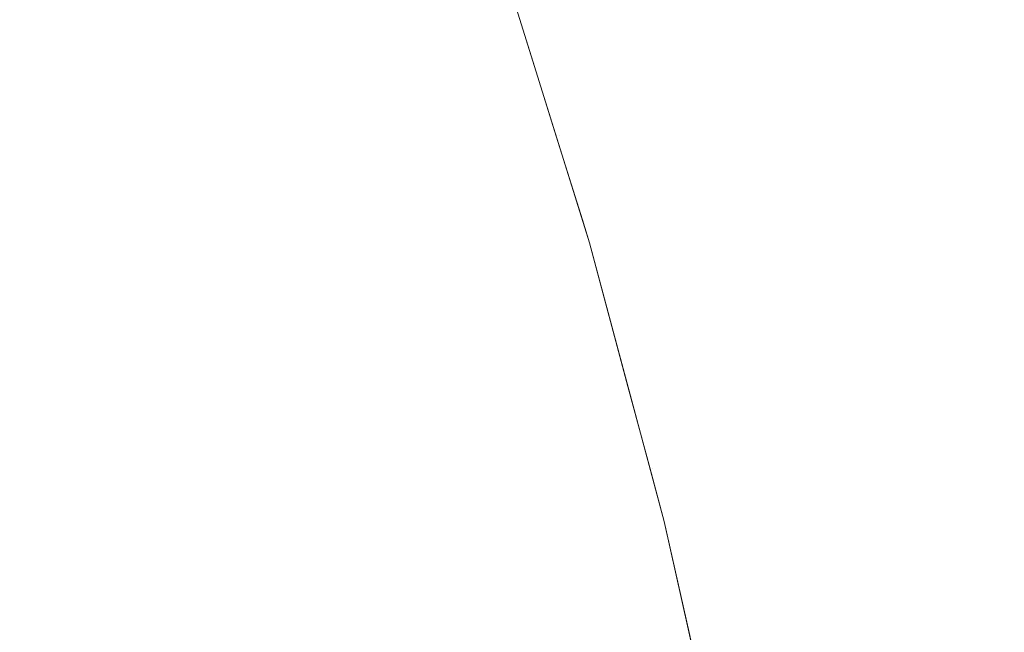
# Model space of a CAD drawing. Header units: centimetres. Extents: x -35.1 to 36.2, y 3.4 to 5.2.
# Tile 174 of 256: x -11.15083 to -11.13995, y 5.11704 to 5.12382. Entities that reach past the tile are written whole.
import ezdxf

# ---------------------------------------------------------------- set-up
doc = ezdxf.new("R2010")
doc.units = ezdxf.units.CM
doc.header["$LTSCALE"] = 2.54
doc.layers.add('Lucido design-1', color=7, linetype='Continuous')

# ---------------------------------------------------------------- blocks, each defined once
blk = doc.blocks.new('Gruppo-4-1')
at = {"color": 7, "linetype": 'Continuous', "lineweight": 9}
for points, invisible_edges in [([(36.079692, 5.126094, -1872.218921), (-34.952766, 5.126094, -1872.218921), (-34.952766, 5.121856, -1872.217884), (36.079692, 5.121856, -1872.217884)], 5), ([(-11.148867, 5.124758, -1872.93713), (-11.148553, 5.123836, -1872.93713), (-11.149478, 5.123664, -1872.940129), (-11.149789, 5.124579, -1872.940129)], 15), ([(-11.149789, 5.124579, -1872.940129), (-11.149478, 5.123664, -1872.940129), (-11.150518, 5.12347, -1872.943094), (-11.150827, 5.124377, -1872.943094)], 15), ([(-11.150827, 5.124377, -1872.943094), (-11.150518, 5.12347, -1872.943094), (-11.151671, 5.123255, -1872.946019), (-11.151977, 5.124154, -1872.946019)], 15), ([(-11.145748, 5.123367, -1872.924868), (-11.146053, 5.124302, -1872.924868), (-11.145738, 5.124361, -1872.921758), (-11.145431, 5.123424, -1872.921758)], 15), ([(-11.145431, 5.123424, -1872.921758), (-11.145738, 5.124361, -1872.921758), (-11.145548, 5.124397, -1872.918638), (-11.145241, 5.123458, -1872.918638)], 15), ([(-11.145241, 5.123458, -1872.918638), (-11.145548, 5.124397, -1872.918638), (-11.145497, 5.124446, -1872.915514), (-11.145191, 5.123465, -1872.915514)], 11), ([(-11.145497, 5.124446, -1872.715514), (-11.144611, 5.121605, -1872.915514), (-11.1449, 5.122531, -1872.915514), (-11.145191, 5.123465, -1872.915514)], 9), ([(-11.145497, 5.124446, -1872.715514), (-11.144532, 5.121349, -1872.715514), (-11.144532, 5.121349, -1872.915514), (-11.144611, 5.121605, -1872.915514)], 10), ([(-11.145191, 5.123465, -1872.915514), (-11.145497, 5.124446, -1872.915514), (-11.145497, 5.124446, -1872.715514)], 10), ([(-11.144868, 5.122535, -1872.713912), (-11.144532, 5.121349, -1872.715514), (-11.145497, 5.124446, -1872.715514), (-11.145467, 5.124408, -1872.713905)], 13), ([(-11.145467, 5.124408, -1872.713905), (-11.145417, 5.124408, -1872.712297), (-11.144818, 5.122535, -1872.712311), (-11.144868, 5.122535, -1872.713912)], 15), ([(-11.144734, 5.122535, -1872.710711), (-11.144818, 5.122535, -1872.712311), (-11.145417, 5.124408, -1872.712297), (-11.145333, 5.124408, -1872.71069)], 15), ([(-11.145333, 5.124408, -1872.71069), (-11.145215, 5.124408, -1872.709085), (-11.144617, 5.122535, -1872.709113), (-11.144734, 5.122535, -1872.710711)], 15), ([(-11.144467, 5.122535, -1872.707517), (-11.144617, 5.122535, -1872.709113), (-11.145215, 5.124408, -1872.709085), (-11.145065, 5.124408, -1872.707482)], 15), ([(-11.145065, 5.124408, -1872.707482), (-11.14488, 5.124408, -1872.705882), (-11.144284, 5.122535, -1872.705924), (-11.144467, 5.122535, -1872.707517)], 15), ([(-11.144067, 5.122535, -1872.704334), (-11.144284, 5.122535, -1872.705924), (-11.14488, 5.124408, -1872.705882), (-11.144663, 5.124408, -1872.704285)], 15), ([(-11.144663, 5.124408, -1872.704285), (-11.144412, 5.124408, -1872.702693), (-11.143818, 5.122535, -1872.702748), (-11.144067, 5.122535, -1872.704334)], 15), ([(-11.143536, 5.122535, -1872.701168), (-11.143818, 5.122535, -1872.702748), (-11.144412, 5.124408, -1872.702693), (-11.144129, 5.124408, -1872.701105)], 15), ([(-11.144129, 5.124408, -1872.701105), (-11.143813, 5.124408, -1872.699522), (-11.143221, 5.122535, -1872.699592), (-11.143536, 5.122535, -1872.701168)], 15), ([(-11.142874, 5.122535, -1872.698022), (-11.143221, 5.122535, -1872.699592), (-11.143813, 5.124408, -1872.699522), (-11.143465, 5.124408, -1872.697946)], 15), ([(-11.143465, 5.124408, -1872.697946), (-11.143084, 5.124408, -1872.696375), (-11.142495, 5.122535, -1872.696458), (-11.142874, 5.122535, -1872.698022)], 15), ([(-11.142085, 5.122535, -1872.694902), (-11.142495, 5.122535, -1872.696458), (-11.143084, 5.124408, -1872.696375), (-11.142672, 5.124408, -1872.694811)], 15), ([(-11.142672, 5.124408, -1872.694811), (-11.142228, 5.124408, -1872.693255), (-11.141642, 5.122535, -1872.693352), (-11.142085, 5.122535, -1872.694902)], 15), ([(-11.141169, 5.122535, -1872.691811), (-11.141642, 5.122535, -1872.693352), (-11.142228, 5.124408, -1872.693255), (-11.141752, 5.124408, -1872.691707)], 15), ([(-11.141752, 5.124408, -1872.691707), (-11.141246, 5.124408, -1872.690167), (-11.140665, 5.122535, -1872.690277), (-11.141169, 5.122535, -1872.691811)], 15), ([(-11.140131, 5.122535, -1872.688753), (-11.140665, 5.122535, -1872.690277), (-11.141246, 5.124408, -1872.690167), (-11.140709, 5.124408, -1872.688636)], 15), ([(-11.140709, 5.124408, -1872.688636), (-11.140142, 5.124408, -1872.687115), (-11.139566, 5.122535, -1872.687238), (-11.140131, 5.122535, -1872.688753)], 15), ([(-11.138972, 5.122535, -1872.685734), (-11.139566, 5.122535, -1872.687238), (-11.140142, 5.124408, -1872.687115), (-11.139545, 5.124408, -1872.685603)], 15), ([(-11.14619, 5.123288, -1872.927965), (-11.146494, 5.12422, -1872.927965), (-11.146053, 5.124302, -1872.924868), (-11.145748, 5.123367, -1872.924868)], 15), ([(-11.146756, 5.123187, -1872.931044), (-11.147059, 5.124115, -1872.931044), (-11.146494, 5.12422, -1872.927965), (-11.14619, 5.123288, -1872.927965)], 15), ([(-11.147444, 5.123064, -1872.934101), (-11.147746, 5.123987, -1872.934101), (-11.147059, 5.124115, -1872.931044), (-11.146756, 5.123187, -1872.931044)], 15), ([(-11.148253, 5.12292, -1872.93713), (-11.148553, 5.123836, -1872.93713), (-11.147746, 5.123987, -1872.934101), (-11.147444, 5.123064, -1872.934101)], 15), ([(-11.149181, 5.122754, -1872.940129), (-11.149478, 5.123664, -1872.940129), (-11.148553, 5.123836, -1872.93713), (-11.148253, 5.12292, -1872.93713)], 15), ([(-11.150223, 5.122567, -1872.943094), (-11.150518, 5.12347, -1872.943094), (-11.149478, 5.123664, -1872.940129), (-11.149181, 5.122754, -1872.940129)], 15), ([(-11.151379, 5.122361, -1872.946019), (-11.151671, 5.123255, -1872.946019), (-11.150518, 5.12347, -1872.943094), (-11.150223, 5.122567, -1872.943094)], 15), ([(-11.145431, 5.123424, -1872.921758), (-11.145139, 5.122492, -1872.921758), (-11.145457, 5.122438, -1872.924868), (-11.145748, 5.123367, -1872.924868)], 15), ([(-11.145241, 5.123458, -1872.918638), (-11.144949, 5.122525, -1872.918638), (-11.145139, 5.122492, -1872.921758), (-11.145431, 5.123424, -1872.921758)], 15), ([(-11.145191, 5.123465, -1872.915514), (-11.1449, 5.122531, -1872.915514), (-11.144949, 5.122525, -1872.918638), (-11.145241, 5.123458, -1872.918638)], 14), ([(-11.14619, 5.123288, -1872.927965), (-11.1459, 5.122362, -1872.927965), (-11.146467, 5.122265, -1872.931044), (-11.146756, 5.123187, -1872.931044)], 15), ([(-11.145748, 5.123367, -1872.924868), (-11.145457, 5.122438, -1872.924868), (-11.1459, 5.122362, -1872.927965), (-11.14619, 5.123288, -1872.927965)], 15), ([(-11.146756, 5.123187, -1872.931044), (-11.146467, 5.122265, -1872.931044), (-11.147157, 5.122146, -1872.934101), (-11.147444, 5.123064, -1872.934101)], 15), ([(-11.147444, 5.123064, -1872.934101), (-11.147157, 5.122146, -1872.934101), (-11.147968, 5.122008, -1872.93713), (-11.148253, 5.12292, -1872.93713)], 15), ([(-11.148253, 5.12292, -1872.93713), (-11.147968, 5.122008, -1872.93713), (-11.148897, 5.121849, -1872.940129), (-11.149181, 5.122754, -1872.940129)], 15), ([(-11.149181, 5.122754, -1872.940129), (-11.148897, 5.121849, -1872.940129), (-11.149942, 5.12167, -1872.943094), (-11.150223, 5.122567, -1872.943094)], 15), ([(-11.150223, 5.122567, -1872.943094), (-11.149942, 5.12167, -1872.943094), (-11.1511, 5.121471, -1872.946019), (-11.151379, 5.122361, -1872.946019)], 15), ([(-11.144862, 5.121565, -1872.921758), (-11.145139, 5.122492, -1872.921758), (-11.144949, 5.122525, -1872.918638), (-11.14467, 5.121596, -1872.918638)], 15), ([(-11.14467, 5.121596, -1872.918638), (-11.144949, 5.122525, -1872.918638), (-11.1449, 5.122531, -1872.915514), (-11.144611, 5.121605, -1872.915514)], 11), ([(-11.144868, 5.122535, -1872.713912), (-11.144818, 5.122535, -1872.712311), (-11.144275, 5.120683, -1872.712324), (-11.144325, 5.120683, -1872.713919)], 15), ([(-11.144325, 5.120683, -1872.713919), (-11.144532, 5.121349, -1872.715514), (-11.144868, 5.122535, -1872.713912)], 11), ([(-11.144192, 5.120683, -1872.71073), (-11.144275, 5.120683, -1872.712324), (-11.144818, 5.122535, -1872.712311), (-11.144734, 5.122535, -1872.710711)], 15), ([(-11.144734, 5.122535, -1872.710711), (-11.144617, 5.122535, -1872.709113), (-11.144076, 5.120683, -1872.709138), (-11.144192, 5.120683, -1872.71073)], 15), ([(-11.143926, 5.120683, -1872.707548), (-11.144076, 5.120683, -1872.709138), (-11.144617, 5.122535, -1872.709113), (-11.144467, 5.122535, -1872.707517)], 15), ([(-11.144467, 5.122535, -1872.707517), (-11.144284, 5.122535, -1872.705924), (-11.143743, 5.120683, -1872.705961), (-11.143926, 5.120683, -1872.707548)], 15), ([(-11.143527, 5.120683, -1872.704378), (-11.143743, 5.120683, -1872.705961), (-11.144284, 5.122535, -1872.705924), (-11.144067, 5.122535, -1872.704334)], 15), ([(-11.144067, 5.122535, -1872.704334), (-11.143818, 5.122535, -1872.702748), (-11.143279, 5.120683, -1872.702799), (-11.143527, 5.120683, -1872.704378)], 15), ([(-11.142998, 5.120683, -1872.701224), (-11.143279, 5.120683, -1872.702799), (-11.143818, 5.122535, -1872.702748), (-11.143536, 5.122535, -1872.701168)], 15), ([(-11.143536, 5.122535, -1872.701168), (-11.143221, 5.122535, -1872.699592), (-11.142685, 5.120683, -1872.699655), (-11.142998, 5.120683, -1872.701224)], 15), ([(-11.142339, 5.120683, -1872.698091), (-11.142685, 5.120683, -1872.699655), (-11.143221, 5.122535, -1872.699592), (-11.142874, 5.122535, -1872.698022)], 15), ([(-11.142874, 5.122535, -1872.698022), (-11.142495, 5.122535, -1872.696458), (-11.141962, 5.120683, -1872.696534), (-11.142339, 5.120683, -1872.698091)], 15), ([(-11.141553, 5.120683, -1872.694983), (-11.141962, 5.120683, -1872.696534), (-11.142495, 5.122535, -1872.696458), (-11.142085, 5.122535, -1872.694902)], 15), ([(-11.142085, 5.122535, -1872.694902), (-11.141642, 5.122535, -1872.693352), (-11.141112, 5.120683, -1872.69344), (-11.141553, 5.120683, -1872.694983)], 15), ([(-11.140641, 5.120683, -1872.691904), (-11.141112, 5.120683, -1872.69344), (-11.141642, 5.122535, -1872.693352), (-11.141169, 5.122535, -1872.691811)], 15), ([(-11.141169, 5.122535, -1872.691811), (-11.140665, 5.122535, -1872.690277), (-11.140139, 5.120683, -1872.690377), (-11.140641, 5.120683, -1872.691904)], 15), ([(-11.139606, 5.120683, -1872.688859), (-11.140139, 5.120683, -1872.690377), (-11.140665, 5.122535, -1872.690277), (-11.140131, 5.122535, -1872.688753)], 15), ([(-11.140131, 5.122535, -1872.688753), (-11.139566, 5.122535, -1872.687238), (-11.139044, 5.120683, -1872.68735), (-11.139606, 5.120683, -1872.688859)], 15), ([(-11.145624, 5.12144, -1872.927965), (-11.1459, 5.122362, -1872.927965), (-11.145457, 5.122438, -1872.924868), (-11.14518, 5.121513, -1872.924868)], 15), ([(-11.14518, 5.121513, -1872.924868), (-11.145457, 5.122438, -1872.924868), (-11.145139, 5.122492, -1872.921758), (-11.144862, 5.121565, -1872.921758)], 15), ([(-11.146192, 5.121347, -1872.931044), (-11.146467, 5.122265, -1872.931044), (-11.1459, 5.122362, -1872.927965), (-11.145624, 5.12144, -1872.927965)], 15), ([(-11.146884, 5.121234, -1872.934101), (-11.147157, 5.122146, -1872.934101), (-11.146467, 5.122265, -1872.931044), (-11.146192, 5.121347, -1872.931044)], 15), ([(-11.147696, 5.121101, -1872.93713), (-11.147968, 5.122008, -1872.93713), (-11.147157, 5.122146, -1872.934101), (-11.146884, 5.121234, -1872.934101)], 15), ([(-11.148627, 5.120948, -1872.940129), (-11.148897, 5.121849, -1872.940129), (-11.147968, 5.122008, -1872.93713), (-11.147696, 5.121101, -1872.93713)], 15), ([(36.079692, 5.120679, -1872.21765), (36.079692, 5.121856, -1872.217884), (-34.952766, 5.121856, -1872.217884), (-34.952766, 5.120679, -1872.21765)], 10), ([(-11.149675, 5.120777, -1872.943094), (-11.149942, 5.12167, -1872.943094), (-11.148897, 5.121849, -1872.940129), (-11.148627, 5.120948, -1872.940129)], 15), ([(-11.150835, 5.120587, -1872.946019), (-11.1511, 5.121471, -1872.946019), (-11.149942, 5.12167, -1872.943094), (-11.149675, 5.120777, -1872.943094)], 15), ([(-11.144862, 5.121565, -1872.921758), (-11.144598, 5.120643, -1872.921758), (-11.144916, 5.120593, -1872.924868), (-11.14518, 5.121513, -1872.924868)], 15), ([(-11.14467, 5.121596, -1872.918638), (-11.144406, 5.120673, -1872.918638), (-11.144598, 5.120643, -1872.921758), (-11.144862, 5.121565, -1872.921758)], 15), ([(-11.144611, 5.121605, -1872.915514), (-11.144532, 5.121349, -1872.915514), (-11.144406, 5.120673, -1872.918638), (-11.14467, 5.121596, -1872.918638)], 14), ([(-11.145624, 5.12144, -1872.927965), (-11.145361, 5.120523, -1872.927965), (-11.145931, 5.120434, -1872.931044), (-11.146192, 5.121347, -1872.931044)], 15), ([(-11.14518, 5.121513, -1872.924868), (-11.144916, 5.120593, -1872.924868), (-11.145361, 5.120523, -1872.927965), (-11.145624, 5.12144, -1872.927965)], 15), ([(-11.146192, 5.121347, -1872.931044), (-11.145931, 5.120434, -1872.931044), (-11.146624, 5.120326, -1872.934101), (-11.146884, 5.121234, -1872.934101)], 15), ([(-11.144107, 5.11976, -1872.915514), (-11.144532, 5.121349, -1872.915514), (-11.144532, 5.121349, -1872.715514), (-11.143707, 5.118266, -1872.715514)], 10), ([(-11.143837, 5.118851, -1872.713924), (-11.143707, 5.118266, -1872.715514), (-11.144532, 5.121349, -1872.715514), (-11.144325, 5.120683, -1872.713919)], 13), ([(-11.144155, 5.119754, -1872.918638), (-11.144406, 5.120673, -1872.918638), (-11.144532, 5.121349, -1872.915514), (-11.144107, 5.11976, -1872.915514)], 11), ([(-11.146884, 5.121234, -1872.934101), (-11.146624, 5.120326, -1872.934101), (-11.147438, 5.120199, -1872.93713), (-11.147696, 5.121101, -1872.93713)], 15), ([(-11.147696, 5.121101, -1872.93713), (-11.147438, 5.120199, -1872.93713), (-11.148371, 5.120053, -1872.940129), (-11.148627, 5.120948, -1872.940129)], 15), ([(-11.148627, 5.120948, -1872.940129), (-11.148371, 5.120053, -1872.940129), (-11.14942, 5.119889, -1872.943094), (-11.149675, 5.120777, -1872.943094)], 15), ([(-11.149675, 5.120777, -1872.943094), (-11.14942, 5.119889, -1872.943094), (-11.150583, 5.119707, -1872.946019), (-11.150835, 5.120587, -1872.946019)], 15), ([(-34.952766, 5.120679, -1872.21765), (-34.952766, 5.117577, -1872.217033), (36.079692, 5.117577, -1872.217033), (36.079692, 5.120679, -1872.21765)], 10), ([(-11.144347, 5.119726, -1872.921758), (-11.144598, 5.120643, -1872.921758), (-11.144406, 5.120673, -1872.918638), (-11.144155, 5.119754, -1872.918638)], 15), ([(-11.144325, 5.120683, -1872.713919), (-11.144275, 5.120683, -1872.712324), (-11.143787, 5.118851, -1872.712335), (-11.143837, 5.118851, -1872.713924)], 15), ([(-11.143704, 5.118851, -1872.710747), (-11.143787, 5.118851, -1872.712335), (-11.144275, 5.120683, -1872.712324), (-11.144192, 5.120683, -1872.71073)], 15), ([(-11.144192, 5.120683, -1872.71073), (-11.144076, 5.120683, -1872.709138), (-11.143588, 5.118851, -1872.709161), (-11.143704, 5.118851, -1872.710747)], 15), ([(-11.143439, 5.118851, -1872.707577), (-11.143588, 5.118851, -1872.709161), (-11.144076, 5.120683, -1872.709138), (-11.143926, 5.120683, -1872.707548)], 15), ([(-11.143926, 5.120683, -1872.707548), (-11.143743, 5.120683, -1872.705961), (-11.143257, 5.118851, -1872.705996), (-11.143439, 5.118851, -1872.707577)], 15), ([(-11.143042, 5.118851, -1872.704418), (-11.143257, 5.118851, -1872.705996), (-11.143743, 5.120683, -1872.705961), (-11.143527, 5.120683, -1872.704378)], 15), ([(-11.143527, 5.120683, -1872.704378), (-11.143279, 5.120683, -1872.702799), (-11.142794, 5.118851, -1872.702844), (-11.143042, 5.118851, -1872.704418)], 15), ([(-11.142514, 5.118851, -1872.701276), (-11.142794, 5.118851, -1872.702844), (-11.143279, 5.120683, -1872.702799), (-11.142998, 5.120683, -1872.701224)], 15), ([(-11.142998, 5.120683, -1872.701224), (-11.142685, 5.120683, -1872.699655), (-11.142202, 5.118851, -1872.699712), (-11.142514, 5.118851, -1872.701276)], 15), ([(-11.141858, 5.118851, -1872.698154), (-11.142202, 5.118851, -1872.699712), (-11.142685, 5.120683, -1872.699655), (-11.142339, 5.120683, -1872.698091)], 15), ([(-11.142339, 5.120683, -1872.698091), (-11.141962, 5.120683, -1872.696534), (-11.141482, 5.118851, -1872.696602), (-11.141858, 5.118851, -1872.698154)], 15), ([(-11.141074, 5.118851, -1872.695057), (-11.141482, 5.118851, -1872.696602), (-11.141962, 5.120683, -1872.696534), (-11.141553, 5.120683, -1872.694983)], 15), ([(-11.141553, 5.120683, -1872.694983), (-11.141112, 5.120683, -1872.69344), (-11.140635, 5.118851, -1872.693519), (-11.141074, 5.118851, -1872.695057)], 15), ([(-11.140166, 5.118851, -1872.691989), (-11.140635, 5.118851, -1872.693519), (-11.141112, 5.120683, -1872.69344), (-11.140641, 5.120683, -1872.691904)], 15), ([(-11.140641, 5.120683, -1872.691904), (-11.140139, 5.120683, -1872.690377), (-11.139665, 5.118851, -1872.690467), (-11.140166, 5.118851, -1872.691989)], 15), ([(-11.139135, 5.118851, -1872.688955), (-11.139665, 5.118851, -1872.690467), (-11.140139, 5.120683, -1872.690377), (-11.139606, 5.120683, -1872.688859)], 15), ([(-11.150835, 5.120587, -1872.946019), (-11.150583, 5.119707, -1872.946019), (-11.151856, 5.119508, -1872.948903), (-11.152106, 5.120379, -1872.948903)], 15), ([(-11.145112, 5.119612, -1872.927965), (-11.145361, 5.120523, -1872.927965), (-11.144916, 5.120593, -1872.924868), (-11.144666, 5.119678, -1872.924868)], 15), ([(-11.144666, 5.119678, -1872.924868), (-11.144916, 5.120593, -1872.924868), (-11.144598, 5.120643, -1872.921758), (-11.144347, 5.119726, -1872.921758)], 15), ([(-11.145683, 5.119527, -1872.931044), (-11.145931, 5.120434, -1872.931044), (-11.145361, 5.120523, -1872.927965), (-11.145112, 5.119612, -1872.927965)], 15), ([(-11.147193, 5.119302, -1872.93713), (-11.147438, 5.120199, -1872.93713), (-11.146624, 5.120326, -1872.934101), (-11.146377, 5.119423, -1872.934101)], 15), ([(-11.146377, 5.119423, -1872.934101), (-11.146624, 5.120326, -1872.934101), (-11.145931, 5.120434, -1872.931044), (-11.145683, 5.119527, -1872.931044)], 15), ([(-11.148128, 5.119162, -1872.940129), (-11.148371, 5.120053, -1872.940129), (-11.147438, 5.120199, -1872.93713), (-11.147193, 5.119302, -1872.93713)], 15), ([(-11.149179, 5.119006, -1872.943094), (-11.14942, 5.119889, -1872.943094), (-11.148371, 5.120053, -1872.940129), (-11.148128, 5.119162, -1872.940129)], 15), ([(-11.150344, 5.118832, -1872.946019), (-11.150583, 5.119707, -1872.946019), (-11.14942, 5.119889, -1872.943094), (-11.149179, 5.119006, -1872.943094)], 15), ([(-11.15162, 5.118642, -1872.948903), (-11.151856, 5.119508, -1872.948903), (-11.150583, 5.119707, -1872.946019), (-11.150344, 5.118832, -1872.946019)], 15), ([(-11.144666, 5.119678, -1872.924868), (-11.14443, 5.118769, -1872.924868), (-11.144876, 5.118706, -1872.927965), (-11.145112, 5.119612, -1872.927965)], 15), ([(-11.144347, 5.119726, -1872.921758), (-11.14411, 5.118814, -1872.921758), (-11.14443, 5.118769, -1872.924868), (-11.144666, 5.119678, -1872.924868)], 15), ([(-11.144155, 5.119754, -1872.918638), (-11.143918, 5.118842, -1872.918638), (-11.14411, 5.118814, -1872.921758), (-11.144347, 5.119726, -1872.921758)], 15), ([(-11.144107, 5.11976, -1872.915514), (-11.143863, 5.118848, -1872.915514), (-11.143918, 5.118842, -1872.918638), (-11.144155, 5.119754, -1872.918638)], 14), ([(-11.143707, 5.118266, -1872.715514), (-11.143707, 5.118266, -1872.915514), (-11.143863, 5.118848, -1872.915514), (-11.144107, 5.11976, -1872.915514)], 9), ([(-11.145112, 5.119612, -1872.927965), (-11.144876, 5.118706, -1872.927965), (-11.145448, 5.118625, -1872.931044), (-11.145683, 5.119527, -1872.931044)], 15), ([(-11.145683, 5.119527, -1872.931044), (-11.145448, 5.118625, -1872.931044), (-11.146144, 5.118526, -1872.934101), (-11.146377, 5.119423, -1872.934101)], 15), ([(-11.146377, 5.119423, -1872.934101), (-11.146144, 5.118526, -1872.934101), (-11.146961, 5.11841, -1872.93713), (-11.147193, 5.119302, -1872.93713)], 15), ([(-11.147193, 5.119302, -1872.93713), (-11.146961, 5.11841, -1872.93713), (-11.147897, 5.118277, -1872.940129), (-11.148128, 5.119162, -1872.940129)], 15), ([(-11.148128, 5.119162, -1872.940129), (-11.147897, 5.118277, -1872.940129), (-11.148951, 5.118128, -1872.943094), (-11.149179, 5.119006, -1872.943094)], 15), ([(-11.149179, 5.119006, -1872.943094), (-11.148951, 5.118128, -1872.943094), (-11.150118, 5.117962, -1872.946019), (-11.150344, 5.118832, -1872.946019)], 15), ([(-11.150344, 5.118832, -1872.946019), (-11.150118, 5.117962, -1872.946019), (-11.151396, 5.117781, -1872.948903), (-11.15162, 5.118642, -1872.948903)], 15), ([(-11.144206, 5.117865, -1872.924868), (-11.14443, 5.118769, -1872.924868), (-11.14411, 5.118814, -1872.921758), (-11.143886, 5.117908, -1872.921758)], 15), ([(-11.143886, 5.117908, -1872.921758), (-11.14411, 5.118814, -1872.921758), (-11.143918, 5.118842, -1872.918638), (-11.143693, 5.117934, -1872.918638)], 15), ([(-11.143693, 5.117934, -1872.918638), (-11.143918, 5.118842, -1872.918638), (-11.143863, 5.118848, -1872.915514), (-11.143707, 5.118266, -1872.915514)], 11), ([(-11.143837, 5.118851, -1872.713924), (-11.143787, 5.118851, -1872.712335), (-11.143351, 5.11704, -1872.712345), (-11.1434, 5.11704, -1872.713929)], 15), ([(-11.1434, 5.11704, -1872.713929), (-11.143707, 5.118266, -1872.715514), (-11.143837, 5.118851, -1872.713924)], 11), ([(-11.143268, 5.11704, -1872.710762), (-11.143351, 5.11704, -1872.712345), (-11.143787, 5.118851, -1872.712335), (-11.143704, 5.118851, -1872.710747)], 15), ([(-11.143704, 5.118851, -1872.710747), (-11.143588, 5.118851, -1872.709161), (-11.143152, 5.11704, -1872.709181), (-11.143268, 5.11704, -1872.710762)], 15), ([(-11.143004, 5.11704, -1872.707602), (-11.143152, 5.11704, -1872.709181), (-11.143588, 5.118851, -1872.709161), (-11.143439, 5.118851, -1872.707577)], 15), ([(-11.143439, 5.118851, -1872.707577), (-11.143257, 5.118851, -1872.705996), (-11.142822, 5.11704, -1872.706026), (-11.143004, 5.11704, -1872.707602)], 15), ([(-11.142608, 5.11704, -1872.704454), (-11.142822, 5.11704, -1872.706026), (-11.143257, 5.118851, -1872.705996), (-11.143042, 5.118851, -1872.704418)], 15), ([(-11.143042, 5.118851, -1872.704418), (-11.142794, 5.118851, -1872.702844), (-11.142361, 5.11704, -1872.702885), (-11.142608, 5.11704, -1872.704454)], 15), ([(-11.142082, 5.11704, -1872.701321), (-11.142361, 5.11704, -1872.702885), (-11.142794, 5.118851, -1872.702844), (-11.142514, 5.118851, -1872.701276)], 15), ([(-11.142514, 5.118851, -1872.701276), (-11.142202, 5.118851, -1872.699712), (-11.141771, 5.11704, -1872.699762), (-11.142082, 5.11704, -1872.701321)], 15), ([(-11.141428, 5.11704, -1872.698209), (-11.141771, 5.11704, -1872.699762), (-11.142202, 5.118851, -1872.699712), (-11.141858, 5.118851, -1872.698154)], 15), ([(-11.141858, 5.118851, -1872.698154), (-11.141482, 5.118851, -1872.696602), (-11.141053, 5.11704, -1872.696662), (-11.141428, 5.11704, -1872.698209)], 15), ([(-11.140647, 5.11704, -1872.695122), (-11.141053, 5.11704, -1872.696662), (-11.141482, 5.118851, -1872.696602), (-11.141074, 5.118851, -1872.695057)], 15), ([(-11.141074, 5.118851, -1872.695057), (-11.140635, 5.118851, -1872.693519), (-11.140209, 5.11704, -1872.693589), (-11.140647, 5.11704, -1872.695122)], 15), ([(-11.139741, 5.11704, -1872.692064), (-11.140209, 5.11704, -1872.693589), (-11.140635, 5.118851, -1872.693519), (-11.140166, 5.118851, -1872.691989)], 15), ([(-11.140166, 5.118851, -1872.691989), (-11.139665, 5.118851, -1872.690467), (-11.139242, 5.11704, -1872.690548), (-11.139741, 5.11704, -1872.692064)], 15), ([(-11.145226, 5.117728, -1872.931044), (-11.145448, 5.118625, -1872.931044), (-11.144876, 5.118706, -1872.927965), (-11.144653, 5.117805, -1872.927965)], 15), ([(-11.144653, 5.117805, -1872.927965), (-11.144876, 5.118706, -1872.927965), (-11.14443, 5.118769, -1872.924868), (-11.144206, 5.117865, -1872.924868)], 15), ([(-11.145923, 5.117634, -1872.934101), (-11.146144, 5.118526, -1872.934101), (-11.145448, 5.118625, -1872.931044), (-11.145226, 5.117728, -1872.931044)], 15), ([(-11.146741, 5.117524, -1872.93713), (-11.146961, 5.11841, -1872.93713), (-11.146144, 5.118526, -1872.934101), (-11.145923, 5.117634, -1872.934101)], 15), ([(-11.14768, 5.117397, -1872.940129), (-11.147897, 5.118277, -1872.940129), (-11.146961, 5.11841, -1872.93713), (-11.146741, 5.117524, -1872.93713)], 15), ([(-11.148735, 5.117255, -1872.943094), (-11.148951, 5.118128, -1872.943094), (-11.147897, 5.118277, -1872.940129), (-11.14768, 5.117397, -1872.940129)], 15), ([(-11.143032, 5.115252, -1872.915514), (-11.143231, 5.11614, -1872.915514), (-11.143707, 5.118266, -1872.715514), (-11.14302, 5.115199, -1872.715514)], 10), ([(-11.143231, 5.11614, -1872.915514), (-11.143432, 5.117037, -1872.915514), (-11.143707, 5.118266, -1872.915514), (-11.143707, 5.118266, -1872.715514)], 12), ([(-11.143014, 5.115252, -1872.713934), (-11.14302, 5.115199, -1872.715514), (-11.143707, 5.118266, -1872.715514), (-11.1434, 5.11704, -1872.713929)], 13), ([(-11.143707, 5.118266, -1872.915514), (-11.143432, 5.117037, -1872.915514), (-11.143481, 5.117032, -1872.918638), (-11.143693, 5.117934, -1872.918638)], 14), ([(-11.149904, 5.117098, -1872.946019), (-11.150118, 5.117962, -1872.946019), (-11.148951, 5.118128, -1872.943094), (-11.148735, 5.117255, -1872.943094)], 15), ([(-11.151184, 5.116925, -1872.948903), (-11.151396, 5.117781, -1872.948903), (-11.150118, 5.117962, -1872.946019), (-11.149904, 5.117098, -1872.946019)], 15), ([(-11.143693, 5.117934, -1872.918638), (-11.143481, 5.117032, -1872.918638), (-11.143674, 5.117007, -1872.921758), (-11.143886, 5.117908, -1872.921758)], 15), ([(-11.144206, 5.117865, -1872.924868), (-11.143995, 5.116967, -1872.924868), (-11.144443, 5.116909, -1872.927965), (-11.144653, 5.117805, -1872.927965)], 15), ([(-11.143886, 5.117908, -1872.921758), (-11.143674, 5.117007, -1872.921758), (-11.143995, 5.116967, -1872.924868), (-11.144206, 5.117865, -1872.924868)], 15), ([(-11.145226, 5.117728, -1872.931044), (-11.145017, 5.116836, -1872.931044), (-11.145715, 5.116747, -1872.934101), (-11.145923, 5.117634, -1872.934101)], 15), ([(-11.144653, 5.117805, -1872.927965), (-11.144443, 5.116909, -1872.927965), (-11.145017, 5.116836, -1872.931044), (-11.145226, 5.117728, -1872.931044)], 15), ([(-11.145923, 5.117634, -1872.934101), (-11.145715, 5.116747, -1872.934101), (-11.146535, 5.116642, -1872.93713), (-11.146741, 5.117524, -1872.93713)], 15), ([(36.079692, 5.117039, -1872.21695), (36.079692, 5.117577, -1872.217033), (-34.952766, 5.117577, -1872.217033), (-34.952766, 5.117039, -1872.21695)], 10), ([(-11.146741, 5.117524, -1872.93713), (-11.146535, 5.116642, -1872.93713), (-11.147474, 5.116523, -1872.940129), (-11.14768, 5.117397, -1872.940129)], 15), ([(-11.14768, 5.117397, -1872.940129), (-11.147474, 5.116523, -1872.940129), (-11.148531, 5.116388, -1872.943094), (-11.148735, 5.117255, -1872.943094)], 15), ([(-11.148735, 5.117255, -1872.943094), (-11.148531, 5.116388, -1872.943094), (-11.149702, 5.116238, -1872.946019), (-11.149904, 5.117098, -1872.946019)], 15), ([(-11.15033, 5.116158, -1872.947466), (-11.150984, 5.116075, -1872.948903), (-11.151184, 5.116925, -1872.948903), (-11.149904, 5.117098, -1872.946019)], 15), ([(-11.149904, 5.117098, -1872.946019), (-11.149702, 5.116238, -1872.946019), (-11.15033, 5.116158, -1872.947466)], 11), ([(-11.1434, 5.11704, -1872.713929), (-11.143351, 5.11704, -1872.712345), (-11.142965, 5.115252, -1872.712354), (-11.143014, 5.115252, -1872.713934)], 15), ([(-11.142882, 5.115252, -1872.710776), (-11.142965, 5.115252, -1872.712354), (-11.143351, 5.11704, -1872.712345), (-11.143268, 5.11704, -1872.710762)], 15), ([(-11.143268, 5.11704, -1872.710762), (-11.143152, 5.11704, -1872.709181), (-11.142767, 5.115252, -1872.709199), (-11.142882, 5.115252, -1872.710776)], 15), ([(-11.142619, 5.115252, -1872.707625), (-11.142767, 5.115252, -1872.709199), (-11.143152, 5.11704, -1872.709181), (-11.143004, 5.11704, -1872.707602)], 15), ([(-11.143004, 5.11704, -1872.707602), (-11.142822, 5.11704, -1872.706026), (-11.142438, 5.115252, -1872.706053), (-11.142619, 5.115252, -1872.707625)], 15), ([(-11.142224, 5.115252, -1872.704485), (-11.142438, 5.115252, -1872.706053), (-11.142822, 5.11704, -1872.706026), (-11.142608, 5.11704, -1872.704454)], 15), ([(-11.142608, 5.11704, -1872.704454), (-11.142361, 5.11704, -1872.702885), (-11.141978, 5.115252, -1872.702921), (-11.142224, 5.115252, -1872.704485)], 15), ([(-11.1417, 5.115252, -1872.701362), (-11.141978, 5.115252, -1872.702921), (-11.142361, 5.11704, -1872.702885), (-11.142082, 5.11704, -1872.701321)], 15), ([(-11.142082, 5.11704, -1872.701321), (-11.141771, 5.11704, -1872.699762), (-11.141389, 5.115252, -1872.699807), (-11.1417, 5.115252, -1872.701362)], 15), ([(-11.141047, 5.115252, -1872.698258), (-11.141389, 5.115252, -1872.699807), (-11.141771, 5.11704, -1872.699762), (-11.141428, 5.11704, -1872.698209)], 15), ([(-11.141428, 5.11704, -1872.698209), (-11.141053, 5.11704, -1872.696662), (-11.140673, 5.115252, -1872.696716), (-11.141047, 5.115252, -1872.698258)], 15), ([(-11.140268, 5.115252, -1872.69518), (-11.140673, 5.115252, -1872.696716), (-11.141053, 5.11704, -1872.696662), (-11.140647, 5.11704, -1872.695122)], 15), ([(-11.140647, 5.11704, -1872.695122), (-11.140209, 5.11704, -1872.693589), (-11.139832, 5.115252, -1872.693652), (-11.140268, 5.115252, -1872.69518)], 15), ([(-11.139365, 5.115252, -1872.692131), (-11.139832, 5.115252, -1872.693652), (-11.140209, 5.11704, -1872.693589), (-11.139741, 5.11704, -1872.692064)], 15)]:
    blk.add_3dface(points, dxfattribs=dict(at, invisible_edges=invisible_edges))

msp = doc.modelspace()

# ---------------------------------------------------------------- block references
at = {"layer": 'Lucido design-1', "color": 7}
msp.add_blockref('Gruppo-4-1', (0, 0), dxfattribs=at)

doc.saveas('drawing.dxf')
